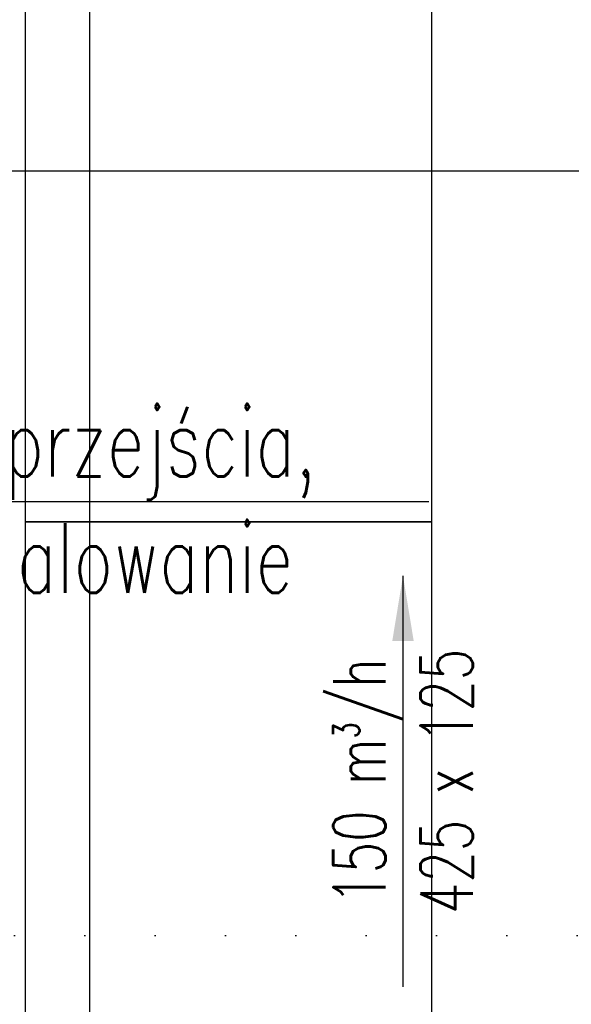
# Model space of a CAD drawing. Header units: millimetres. Extents: x 167273 to 188273, y -125105 to -88145.
# Tile 152 of 210: x 174351 to 174445, y -96680 to -96511. Entities that reach past the tile are written whole.
import ezdxf

# ---------------------------------------------------------------- set-up
doc = ezdxf.new("R2010")
doc.units = ezdxf.units.MM
doc.header["$PDMODE"] = 35
doc.header["$PDSIZE"] = 5
doc.linetypes.add('ACAD_ISO07W100', pattern=[3, 0, -3])
for name, color, linetype in [('a-op_leader', 9, 'Continuous'), ('a-poziomy', 9, 'Continuous'), ('a-wymiary', 9, 'Continuous'), ('c-meble', 5, 'Continuous'), ('FLUID-N-BIB-120-ARRGR', 7, 'Continuous')]:
    doc.layers.add(name, color=color, linetype=linetype)
doc.styles.add('FDBES', font='romans.shx', dxfattribs={"width": 0.7, "height": 10})
doc.styles.add('PPAB_100', font='romans.shx', dxfattribs={"width": 0.7, "height": 12})
doc.dimstyles.new('FDBES', dxfattribs={"dimscale": 50, "dimtxt": 4, "dimasz": 2.5, "dimexe": 0.8, "dimexo": 2, "dimgap": 1, "dimtad": 1, "dimdsep": 46, "dimtxsty": 'FDBES', "dimcen": 2.5, "dimclrd": 4, "dimclre": 5, "dimadec": 0, "dimazin": 0, "dimtfac": 1, "dimtmove": 0, "dimatfit": 3, "dimfxl": 0, "dimarcsym": 0})
doc.dimstyles.new('newPPAB_100', dxfattribs={"dimscale": 0, "dimtxt": 16, "dimasz": 1, "dimexe": 10, "dimexo": 10, "dimgap": 5, "dimtad": 1, "dimdec": 0, "dimzin": 0, "dimdsep": 46, "dimtxsty": 'PPAB_100', "dimblk": 'tick_50', "dimcen": 0.09, "dimdle": 5, "dimse1": 1, "dimse2": 1, "dimclrd": 9, "dimclre": 9, "dimclrt": 161, "dimadec": 0, "dimazin": 0, "dimtfac": 1, "dimtdec": 0, "dimtix": 1, "dimtmove": 2, "dimatfit": 0, "dimldrblk": 'tick_50', "dimfxl": 0, "dimtolj": 1, "dimtzin": 0, "dimarcsym": 0})

# ---------------------------------------------------------------- blocks, each defined once
blk = doc.blocks.new('tick_50')
at = {"color": 9, "ltscale": 20}
for p, q in [((0, 10), (0, -10)), ((-5, 0), (5, 0))]:
    blk.add_line(p, q, dxfattribs=at)
at = {"color": 0}
blk.add_line((2.5, 2.5), (-2.5, -2.5), dxfattribs=at)
blk = doc.blocks.new('*D18')
at = {"layer": 'a-wymiary', "color": 9, "lineweight": -2}
blk.add_line((174757.94, -96536.57), (174242.44, -96536.57), dxfattribs=at)
at = {"layer": 'Defpoints', "color": 0}
for p in [(174241.44, -96536.57), (174241.44, -96768.89), (174758.94, -96768.89)]:
    blk.add_point(p, dxfattribs=at)
at = {"layer": 'a-wymiary', "color": 9, "lineweight": -2, "rotation": 180}
blk.add_blockref('tick_50', (174241.44, -96536.57), dxfattribs=at)
at = {"layer": 'a-wymiary', "color": 9, "lineweight": -2}
blk.add_blockref('tick_50', (174758.94, -96536.57), dxfattribs=at)
at = {"layer": 'a-wymiary', "color": 161, "insert": (174457.39, -96525.57), "char_height": 12, "attachment_point": 5, "style": 'PPAB_100'}
blk.add_mtext('\\A1;517', dxfattribs=at)
blk = doc.blocks.new('*U793')
at = {"insert": (0, -47.14), "char_height": 12, "attachment_point": 5, "rotation": 270, "style": 'FDBES'}
blk.add_mtext('150 m{\\A2;\\H0.5x;3}/h\\P425 x 125', dxfattribs=at)
blk.add_leader([(0, -94.29), (0, 0)], dimstyle='FDBES', override={"dimscale": 6, "dimclrd": 256})

msp = doc.modelspace()

# ---------------------------------------------------------------- linework, layer by layer
at = {"layer": 'a-op_leader'}
msp.add_lwpolyline([(174420.91, -96593.44), (174262.22, -96593.44), (174241.44, -96641.4)], dxfattribs=at)
at = {"layer": 'a-poziomy', "linetype": 'ACAD_ISO07W100', "ltscale": 4}
msp.add_lwpolyline([(179286.44, -96668.05), (171936.94, -96668.05), (171936.94, -96957.57), (170836.98, -96957.57)], dxfattribs=at)
at = {"layer": 'c-meble'}
for points in [[(174421.44, -96506.89), (174351.44, -96506.89), (174351.44, -96596.89), (174421.44, -96596.89)], [(174421.44, -96596.89), (174351.44, -96596.89), (174351.44, -96686.89), (174421.44, -96686.89)]]:
    msp.add_lwpolyline(points, close=True, dxfattribs=at)

# ---------------------------------------------------------------- block references
at = {"layer": 'FLUID-N-BIB-120-ARRGR', "xscale": 0.75, "yscale": 0.75, "zscale": 0.75, "rotation": 180}
msp.add_blockref('*U793', (174416.46, -96676.89, -55.5), dxfattribs=at)

# ---------------------------------------------------------------- texts
at = {"layer": 'a-poziomy', "ltscale": 0.5, "insert": (174269.05, -96595.12), "char_height": 12, "attachment_point": 4, "style": 'PPAB_100'}
msp.add_mtext('{\\Fromans.shx|c238;zamurowanie przejścia,\\Ptynkowanie, malowanie}', dxfattribs=at)

# ---------------------------------------------------------------- dimensions: what is measured, and where the dimension line sits
at = {"layer": 'a-wymiary'}
msp.add_linear_dim(base=(174362.59, -96207.89), p1=(174241.44, -96768.89), p2=(174241.44, -96207.89), angle=90, dimstyle='newPPAB_100', override={"dimscale": 1}, dxfattribs=at).render()
dim = msp.add_linear_dim(base=(174241.44180786, -96536.56996996), p1=(174758.94180786, -96768.89367189), p2=(174241.44180786, -96768.89367189), dimstyle='newPPAB_100', override={"dimscale": 1}, dxfattribs=at)
dim.commit()
dim.dimension.update_dxf_attribs({"geometry": '*D18', "text_midpoint": (174457.38977085, -96525.56996996), "dimtype": 160})

doc.saveas('drawing.dxf')
